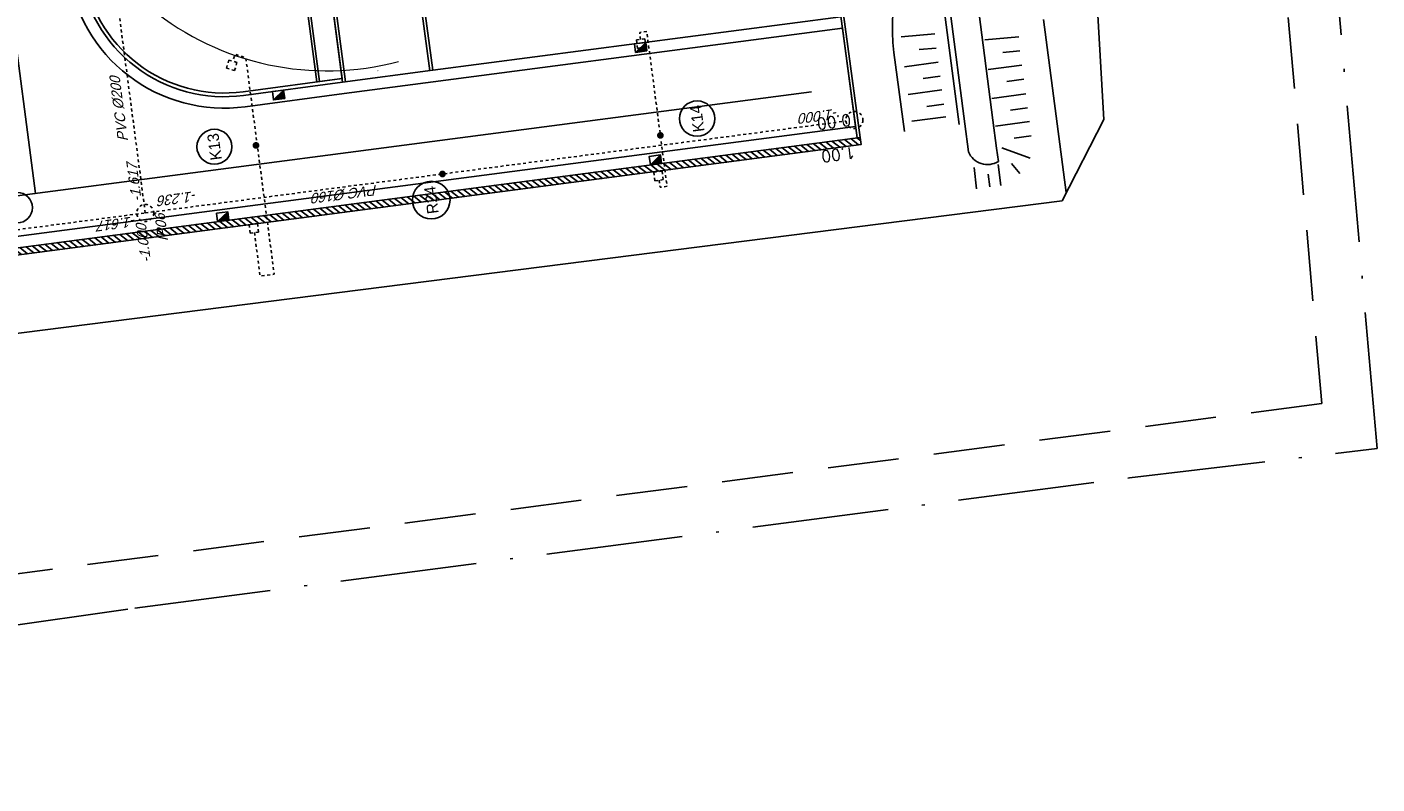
# Model space of a CAD drawing. Header units: metres. Extents: x 118052 to 118564, y 454784 to 455719.
# Tile 11 of 160: x 118256 to 118304, y 455148 to 455175. Entities that reach past the tile are written whole.
import ezdxf
from ezdxf.enums import TextEntityAlignment as Align

# ---------------------------------------------------------------- set-up
doc = ezdxf.new("R2010")
doc.units = ezdxf.units.M
doc.header["$LTSCALE"] = 0.5
doc.header["$PDMODE"] = 3
doc.header["$PDSIZE"] = 0.25
for name, pattern in [('ACAD_ISO10W100', [18, 12, -3, 0, -3]), ('DASHED2', [0.375, 0.25, -0.125]), ('Tauw_L_Center2', [6.499, 4, -0.833, 0.833, -0.833])]:
    doc.linetypes.add(name, pattern=pattern)
for name, color, linetype in [('_damwand', 1, 'Continuous'), ('_molgoot', 7, 'Continuous'), ('_ob10', 7, 'Continuous'), ('_straatkolk', 7, 'Continuous'), ('_tb13', 7, 'Continuous'), ('_verharding', 7, 'Continuous'), ('BHV plan', 7, 'Continuous'), ('BL00_WERKGRENS', 5, 'DASHED2'), ('Grens', 1, 'ACAD_ISO10W100'), ('Koningsstal VIEUWPORT', 254, 'Continuous'), ('OL24_TALUD', 252, 'Continuous'), ('OL55_HAAG', 86, 'Continuous'), ('ZU_N_-_AL999---LK_pvc125_sdr34__20_^200~M_-----', 7, 'Continuous'), ('ZU_N_-_AL999---LR_pvc160_sdr34__18_^200~-_-----', 7, 'Continuous'), ('ZU_N_-_AL999---LR_pvc160_sdr34__20_^200~M_-----', 7, 'Continuous'), ('ZU_N_-_AL999---LR_pvc200_sdr34__18_^200~-_-----', 7, 'Continuous'), ('ZU_N_-_AL999---LR_pvc200_sdr34__18_^200~N_-----', 7, 'Continuous'), ('ZU_N_-_AL999---SYM_HWAINSPECTIEPUT__18_^200~-_-----', 7, 'Continuous'), ('ZU_N_-_DX1AMA--_maatvoering_BGRN_18_^200~-_-----', 7, 'Continuous'), ('ZU_N_-_EL999---LK_pvc125_sdr34~H_-----', 2, 'Tauw_L_Center2'), ('ZU_N_-_EL999---LR_pvc160_sdr34~H_-----', 2, 'Tauw_L_Center2'), ('ZU_N_-_EL999---LR_pvc200_sdr34~H_-----', 2, 'Tauw_L_Center2'), ('ZU_N_-_EL999---SYM_HWAINSPECTIEPUT~-_002--', 2, 'Tauw_L_Center2'), ('ZU_N_-_EL999---SYM_STRAATKOLK~-_----c', 7, 'Tauw_L_Center2'), ('ZU_N_-_ML999---LK_pvc125_sdr34__20_^200~M_-----', 7, 'Continuous'), ('ZU_N_-_ML999---LR_pvc160_sdr34__20_^200~M_-----', 7, 'Continuous'), ('ZU_N_-_ML999---LR_pvc200_sdr34__20_^200~M_-----', 7, 'Continuous'), ('ZU_N_A_EV02----_kant molgoot ov betonstraatsteen~k_161--', 161, 'Continuous')]:
    doc.layers.add(name, color=color, linetype=linetype)
doc.layers.add('_hekwerk', color=7, linetype='Continuous', lineweight=50)
doc.styles.add('200 ROMANS 2 MM KONINGSSTAL', font='romans.shx', dxfattribs={"height": 0.4})
doc.styles.add('TAUW-ISOCP', font='tcb_isocp.shx')
doc.styles.add('tcb_isocp', font='tcb_isocp.shx')
doc.dimstyles.new('tzu18-dot_^200', dxfattribs={"dimscale": 200, "dimtxt": 1.8, "dimasz": 3, "dimexe": 2, "dimexo": 0, "dimgap": 0.5, "dimtad": 1, "dimdec": 0, "dimzin": 0, "dimdsep": 46, "dimtxsty": 'TAUW-ISOCP', "dimblk": 'DOTSMALL', "dimcen": 2, "dimdle": 1.5, "dimclre": 8, "dimadec": 0, "dimazin": 0, "dimtp": 1, "dimtm": 1, "dimtfac": 1, "dimtix": 1, "dimtmove": 1, "dimatfit": 3, "dimldrblk": 'DOTSMALL', "dimfxl": 1, "dimtvp": 0.5, "dimtolj": 1, "dimtzin": 0, "dimlwd": -1, "dimlwe": 5, "dimarcsym": 0})

# ---------------------------------------------------------------- blocks, each defined once
blk = doc.blocks.new('*U9')
at = {"layer": '_straatkolk'}
blk.add_hatch(color=256, dxfattribs=at).paths.add_polyline_path([(0.2, -0.15), (0.2, 0.15), (-0.2, -0.15)])
blk.add_lwpolyline([(0.2, -0.15), (0.2, 0.15), (-0.2, 0.15), (-0.2, -0.15)], close=True, dxfattribs=at)
blk.add_lwpolyline([(-0.2, -0.15), (0.2, 0.15)], dxfattribs=at)
blk = doc.blocks.new('talud')
at = {"layer": 'OL24_TALUD'}
for p, q in [((0.264, 1.197), (0.264, 0)), ((-0.236, 0.603), (-0.236, 0))]:
    blk.add_line(p, q, dxfattribs=at)
blk = doc.blocks.new('*D164')
at = {"layer": 'Defpoints', "color": 0, "transparency": 16777216}
for p in [(-284624, -1209), (-277829, -8340)]:
    blk.add_point(p, dxfattribs=at)
at = {"layer": 'ZU_N_-_DX1AMA--_maatvoering_BGRN_18_^200~-_-----', "transparency": 16777216}
blk.add_line((-284028, -1834), (-284326, -1522), dxfattribs=at)
at = {"layer": 'ZU_N_-_DX1AMA--_maatvoering_BGRN_18_^200~-_-----', "color": 8, "lineweight": 5, "transparency": 16777216}
blk.add_arc((-277829, -8340), 9850, 133.6176, 187.4163, dxfattribs=at)
at = {"layer": 'ZU_N_-_DX1AMA--_maatvoering_BGRN_18_^200~-_-----', "transparency": 16777216}
blk.add_solid([(-284378, -1571), (-284274, -1472), (-284624, -1209)], dxfattribs=at)
at = {"layer": 'ZU_N_-_DX1AMA--_maatvoering_BGRN_18_^200~-_-----', "transparency": 16777216, "insert": (-283384, -2511), "char_height": 360, "attachment_point": 5, "rotation": 133.6176, "style": 'TAUW-ISOCP'}
blk.add_mtext('\\A1;R9850', dxfattribs=at)
blk = doc.blocks.new('_DotSmall')
at = {"color": 0, "linetype": 'ByBlock', "const_width": 0.5}
blk.add_lwpolyline([(-0.0625, 0, 1), (0.0625, 0, 1)], format="xyb", close=True, dxfattribs=at)
blk = doc.blocks.new('Leidingen')
at = {"layer": 'ZU_N_-_EL999---LK_pvc125_sdr34~H_-----', "flags": 128}
for points in [[(-292918.2, -3790.6), (-294468.2, -3790.6), (-294468.2, -4290.6), (-286762.2, -4290.6), (-286601.3, -3924.6), (-286830.2, -3824)], [(-292941.9, -18169.8), (-293191.9, -18169.8), (-293191.9, -18419.8), (-291732.1, -18419.8)], [(-287935.4, -18169.8), (-287685.4, -18169.8), (-287685.4, -18419.8), (-291732.1, -18419.8)]]:
    blk.add_lwpolyline(points, dxfattribs=at)
at = {"layer": 'ZU_N_-_EL999---LR_pvc160_sdr34~H_-----'}
blk.add_lwpolyline([(-291732.1, -65.1), (-291732.1, -24968.1)], dxfattribs=at)
at = {"layer": 'ZU_N_-_EL999---LR_pvc200_sdr34~H_-----'}
for points in [[(-291732.1, 37366.4), (-291732.1, -65.1)], [(-291732.1, -65.1), (-261618.1, -65.1)]]:
    blk.add_lwpolyline(points, dxfattribs=at)
at = {"layer": 'ZU_N_-_EL999---SYM_HWAINSPECTIEPUT~-_002--', "lineweight": -3}
for centre in [(-291732.1, -65.1), (-291732.1, -25268.1)]:
    blk.add_circle(centre, 300, dxfattribs=at)
at = {"layer": 'ZU_N_-_EL999---SYM_STRAATKOLK~-_----c', "lineweight": -3}
for points in [[(-292618.2, -3940.6), (-292918.2, -3940.6), (-292918.2, -3640.6), (-292618.2, -3640.6)], [(-286890.6, -3961.3), (-287165.2, -3840.5), (-287044.4, -3565.9), (-286769.8, -3686.7)], [(-292941.9, -18319.8), (-292641.9, -18319.8), (-292641.9, -18019.8), (-292941.9, -18019.8)], [(-287935.4, -18319.8), (-288235.4, -18319.8), (-288235.4, -18019.8), (-287935.4, -18019.8)]]:
    blk.add_lwpolyline(points, close=True, dxfattribs=at)
at = {"layer": 'ZU_N_-_ML999---LK_pvc125_sdr34__20_^200~M_-----', "flags": 128}
for points in [[(-289878.4, -4244.9, 0, 0, 0), (-289890, -4364.3, 0, 91.8, 0), (-289889.1, -4355.2, 91.8, 169.7, 0), (-289886.6, -4329.4, 169.7, 221.7, 0), (-289882.8, -4290.6, 221.7, 240, 0), (-289878.4, -4244.9, 240, 221.7, 0), (-289874, -4199.2, 221.7, 169.7, 0), (-289870.3, -4160.4, 169.7, 91.8, 0), (-289867.8, -4134.5, 91.8, 0, 0), (-289866.9, -4125.4, 0, 0, 0), (-289878.4, -4244.9, 0, 0, 0), (-289797.1, -3401.7, 0, 0, 0)], [(-291382, -18419.8, 0, 0, 0), (-291417.2, -18305.1, 0, 91.8, 0), (-291414.6, -18313.9, 91.8, 169.7, 0), (-291406.9, -18338.7, 169.7, 221.7, 0), (-291395.5, -18375.9, 221.7, 240, 0), (-291382, -18419.8, 240, 221.7, 0), (-291368.6, -18463.7, 221.7, 169.7, 0), (-291357.1, -18501, 169.7, 91.8, 0), (-291349.5, -18525.8, 91.8, 0, 0), (-291346.8, -18534.5, 0, 0, 0), (-291382, -18419.8, 0, 0, 0), (-291147.3, -19184.5, 0, 0, 0)]]:
    blk.add_lwpolyline(points, format="xyseb", dxfattribs=at)
at = {"layer": 'ZU_N_-_ML999---LK_pvc125_sdr34__20_^200~M_-----'}
for centre, radius in [((-289737.8, -2787.8), 616.8), ((-290964.4, -19780.4), 623.4)]:
    blk.add_circle(centre, radius, dxfattribs=at)
at = {"layer": 'ZU_N_-_ML999---LR_pvc160_sdr34__20_^200~M_-----', "flags": 128}
blk.add_lwpolyline([(-291732.1, -10628.9, 0, 0, 0), (-291629, -10690.3, 0, 91.8, 0), (-291636.8, -10685.6, 91.8, 169.7, 0), (-291659.2, -10672.3, 169.7, 221.7, 0), (-291692.7, -10652.4, 221.7, 240, 0), (-291732.1, -10628.9, 240, 221.7, 0), (-291771.6, -10605.4, 221.7, 169.7, 0), (-291805, -10585.5, 169.7, 91.8, 0), (-291827.4, -10572.2, 91.8, 0, 0), (-291835.2, -10567.6, 0, 0, 0), (-291732.1, -10628.9, 0, 0, 0), (-292023.8, -10455.3, 0, 0, 0)], format="xyseb", dxfattribs=at)
at = {"layer": 'ZU_N_-_ML999---LR_pvc160_sdr34__20_^200~M_-----'}
blk.add_circle((-292593.4, -10116.4), 662.8, dxfattribs=at)
at = {"layer": 'ZU_N_-_ML999---LR_pvc200_sdr34__20_^200~M_-----'}
blk.add_circle((-290960.2, 4383), 537.3, dxfattribs=at)
at = {"layer": 'ZU_N_A_EV02----_kant molgoot ov betonstraatsteen~k_161--'}
blk.add_arc((-277829.4, -8839.8), 10000, 179.99966, 180, dxfattribs=at)
at = {"layer": 'ZU_N_-_AL999---LK_pvc125_sdr34__20_^200~M_-----', "style": 'tcb_isocp'}
for s, p in [('K13', (-289737.8, -2787.8)), ('K14', (-290964.4, -19780.4))]:
    blk.add_text(s, height=400, rotation=360, dxfattribs=at).set_placement(p, align=Align.MIDDLE)
at = {"layer": 'ZU_N_-_AL999---LR_pvc160_sdr34__18_^200~-_-----', "style": 'tcb_isocp', "oblique": 20.00024}
blk.add_text('PVC %%129160', height=360, rotation=90, dxfattribs=at).set_placement((-291809.1, -8292.2))
at = {"layer": 'ZU_N_-_AL999---LR_pvc160_sdr34__20_^200~M_-----', "style": 'tcb_isocp'}
blk.add_text('R24', height=400, dxfattribs=at).set_placement((-292593.4, -10116.4), align=Align.MIDDLE)
at = {"layer": 'ZU_N_-_AL999---LR_pvc200_sdr34__18_^200~-_-----', "style": 'tcb_isocp', "oblique": 20.00024}
blk.add_text('PVC %%129200', height=360, dxfattribs=at).set_placement((-289142, 201.9))
at = {"layer": 'ZU_N_-_AL999---LR_pvc200_sdr34__18_^200~N_-----', "style": 'tcb_isocp', "oblique": 20.00024}
for s, p in [('-1.617', (-291799.7, 278.5)), ('-1.236', (-291198.1, -1956.2)), ('-1.000', (-291254.8, -24738.2))]:
    blk.add_text(s, height=360, rotation=90, dxfattribs=at).set_placement(p)
for s, p in [('-1.000', (-293476.2, -40.9)), ('-1.617', (-291304, 3.3))]:
    blk.add_text(s, height=360, dxfattribs=at).set_placement(p)
at = {"layer": 'ZU_N_-_AL999---SYM_HWAINSPECTIEPUT__18_^200~-_-----', "style": 'tcb_isocp', "oblique": 20.00024}
blk.add_text('IP06', height=360, rotation=359.98369, dxfattribs=at).set_placement((-292823.1, -742.1))
at = {"layer": 'ZU_N_-_DX1AMA--_maatvoering_BGRN_18_^200~-_-----'}
dim = blk.add_radius_dim(center=(-277829.4, -8339.8), mpoint=(-284624.3, -1208.8), dimstyle='tzu18-dot_^200', override={"dimasz": 2.16, "dimexe": 0, "dimgap": 0.6, "dimtad": 0, "dimcen": 0.1, "dimdle": 0, "dimclrd": 256, "dimclrt": 256, "dimadec": 2, "dimtm": 0, "dimtofl": 0, "dimtmove": 0, "dimtvp": 0}, dxfattribs=at)
dim.commit()
dim.dimension.update_dxf_attribs({"geometry": '*D164', "text_midpoint": (-283383.8, -2510.7), "dimtype": 164})

msp = doc.modelspace()

# ---------------------------------------------------------------- hatches: boundary and pattern name
at = {"layer": '_damwand'}
h = msp.add_hatch(dxfattribs=at)
h.set_pattern_fill('ANSI31', color=256, scale=0.05, style=0)
h.set_pattern_definition([(141.6844, (118285.58443, 455214.332), (-0.09842383, -0.12455646), [])])
h.paths.add_polyline_path([(118285.555, 455170.759), (118285.588, 455170.511), (118225.575, 455162.643), (118225.543, 455162.891)])

# ---------------------------------------------------------------- linework, layer by layer
msp.add_lwpolyline([(118267.357, 455172.702), (118270.527, 455173.118)])
at = {"layer": '_damwand', "color": 0}
msp.add_lwpolyline([(118285.555, 455170.759), (118285.588, 455170.511), (118225.575, 455162.643), (118225.543, 455162.891), (118285.555, 455170.759)], dxfattribs=at)
at = {"layer": '_hekwerk', "lineweight": -2}
msp.add_lwpolyline([(118271.822, 455327.372), (118271.786, 455334.587), (118269.558, 455347.086), (118266.916, 455360.435), (118264.179, 455377.589), (118261.905, 455395.088), (118155.656, 455382.243), (118160.288, 455306.62), (118162.379, 455281.874), (118167.107, 455249.728), (118171.917, 455216.499), (118172.227, 455212.736), (118173.912, 455200.03), (118178.156, 455171.751), (118179.927, 455159.531), (118195.458, 455159.382), (118211.563, 455159.423), (118222.611, 455159.64), (118292.649, 455168.53), (118294.119, 455171.383), (118292.823, 455193.84), (118292.216, 455198.358)], dxfattribs=at)
at = {"layer": '_molgoot'}
msp.add_lwpolyline([(118245.523, 455234.588), (118248.05, 455215.122), (118251.281, 455190.163), (118252.988, 455177.341, -0.413819), (118246.552, 455168.919), (118231.803, 455166.936, -0.203716), (118226.245, 455168.79), (118222.637, 455168.317), (118221.961, 455173.467), (118217.687, 455172.886), (118216.411, 455171.669), (118213.89, 455169.393), (118214.831, 455161.89), (118285.393, 455171.141), (118284.928, 455174.603), (118267.41, 455172.306), (118263.933, 455171.838, -0.41585), (118257.711, 455176.613), (118257.711, 455176.613), (118255.403, 455194.261, -0.429886), (118263.941, 455204.849), (118263.941, 455204.849), (118290.99, 455208.395), (118291.093, 455207.623)], format="xyb", dxfattribs=at)
at = {"layer": '_ob10'}
for points in [[(118289.254, 455207.764), (118283.185, 455206.968), (118284.498, 455196.98), (118284.795, 455197.019), (118286.985, 455180.393), (118269.76, 455178.077), (118270.428, 455173.105)], [(118289.267, 455207.665), (118283.297, 455206.882), (118284.584, 455197.093), (118284.881, 455197.132), (118287.097, 455180.307), (118269.872, 455177.991), (118270.527, 455173.118)], [(118267.456, 455172.715), (118266.484, 455180.125)], [(118285.447, 455170.745), (118284.213, 455179.919)], [(118285.546, 455170.758), (118284.312, 455179.932)], [(118267.356, 455172.702), (118266.512, 455179.145), (118265.718, 455179.041)], [(118266.447, 455172.714), (118265.606, 455179.128)], [(118266.546, 455172.727), (118265.718, 455179.041)]]:
    msp.add_lwpolyline(points, dxfattribs=at)
at = {"layer": '_tb13'}
for points in [[(118264.106, 455203.613), (118263.993, 455204.452, 0.43057), (118255.799, 455194.314), (118258.108, 455176.664), (118258.108, 455176.664, 0.41585), (118263.88, 455172.235), (118267.357, 455172.702)], [(118263.977, 455203.596), (118263.881, 455204.312, 0.426457), (118255.928, 455194.331), (118258.237, 455176.681), (118258.237, 455176.681, 0.41585), (118263.862, 455172.364), (118267.34, 455172.831)]]:
    msp.add_lwpolyline(points, format="xyb", dxfattribs=at)
at = {"layer": '_verharding'}
msp.add_lwpolyline([(118270.527, 455173.118), (118284.874, 455174.999)], dxfattribs=at)
at = {"layer": 'BHV plan', "color": 2, "linetype": 'Continuous'}
for p, q in [((118256.564, 455168.784), (118230.082, 455370.759)), ((118283.844, 455172.361), (118218.916, 455163.848))]:
    msp.add_line(p, q, dxfattribs=at)
at = {"layer": 'BL00_WERKGRENS', "color": 0, "ltscale": 20}
msp.add_lwpolyline([(118294.117, 455236.368), (118295.374, 455223.355), (118295.374, 455223.355), (118295.374, 455223.355), (118295.374, 455223.355), (118296.273, 455214.231), (118296.273, 455214.231), (118290.481, 455213.43), (118291.16, 455208.619), (118296.86, 455209.365), (118296.86, 455209.365), (118297.663, 455203.402), (118297.932, 455201.412), (118298.98, 455193.652), (118301.776, 455161.403), (118218.166, 455150.484), (118200.279, 455149.825), (118175.355, 455151.755), (118174.266, 455158.784), (118166.041, 455211.92), (118154.653, 455285.486)], dxfattribs=at)
at = {"layer": 'Grens', "color": 0, "ltscale": 0.8}
msp.add_lwpolyline([(118151.61, 455337.106), (118154.852, 455285.508), (118175.843, 455149.912), (118200.242, 455148.022), (118218.316, 455148.688), (118255.06, 455153.495), (118260.058, 455154.209), (118295.016, 455158.783), (118303.72, 455159.82), (118300.77, 455193.851), (118299.452, 455203.636), (118297.465, 455203.375), (118296.686, 455209.141), (118296.051, 455214.404), (118295.183, 455223.332), (118297.129, 455223.573), (118295.905, 455236.571), (118293.32, 455256.334), (118287.853, 455288.525), (118283.197, 455313.669), (118281.487, 455316.075), (118280.197, 455323.406), (118280.197, 455323.406), (118279.497, 455328.397)], dxfattribs=at)
at = {"layer": 'OL24_TALUD'}
for p, q in [((118292.796, 455168.816), (118291.998, 455174.905)), ((118287.371, 455171.331), (118288.558, 455171.487))]:
    msp.add_line(p, q, dxfattribs=at)
for points in [[(118287.113, 455170.964), (118286.737, 455173.742, -0.200014), (118288.198, 455178.974), (118288.473, 455179.411), (118288.604, 455179.768), (118288.665, 455180.153), (118288.655, 455180.511), (118288.542, 455181.377), (118287.1, 455192.38, -0.414209), (118291.407, 455197.987), (118291.989, 455198.064)], [(118289.032, 455171.215), (118288.51, 455175.262, -0.083519), (118288.47, 455176.365, -0.089897), (118289.424, 455178.104), (118289.827, 455178.746), (118290.063, 455179.389), (118290.168, 455180.057), (118290.152, 455180.63), (118290.03, 455181.571), (118289.586, 455184.955)], [(118289.693, 455175.456), (118290.22, 455171.369), (118290.349, 455170.378), (118290.41, 455169.914, -0.458419), (118289.358, 455170.25), (118289.228, 455171.241), (118288.706, 455175.288, -0.083519)]]:
    msp.add_lwpolyline(points, format="xyb", dxfattribs=at)
for points in [[(118291.525, 455170.03), (118290.529, 455170.398)], [(118289.557, 455169.699), (118289.644, 455168.955)], [(118290.408, 455169.811), (118290.495, 455169.067)], [(118290.875, 455169.837), (118291.163, 455169.484)], [(118290.052, 455169.468), (118290.113, 455169.017)]]:
    msp.add_lwpolyline(points, dxfattribs=at)
at = {"layer": 'OL55_HAAG'}
msp.add_lwpolyline([(118267.34, 455172.831), (118266.512, 455179.145), (118265.718, 455179.041), (118266.547, 455172.725)], close=True, dxfattribs=at)

# ---------------------------------------------------------------- block references
at = {"layer": '_molgoot', "rotation": 7.457617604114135}
for p in [(118277.837, 455173.925), (118265.107, 455172.249), (118278.355, 455169.967), (118263.143, 455167.972)]:
    msp.add_blockref('*U9', p, dxfattribs=at)
at = {"layer": 'Koningsstal VIEUWPORT', "color": 6, "xscale": 0.0009975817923, "yscale": 0.0009975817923, "zscale": 0.0009975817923, "rotation": 97.46987594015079}
msp.add_blockref('Leidingen', (118222.52, 455456.651), dxfattribs=at)
at = {"layer": 'OL24_TALUD', "color": 1}
for p, rotation in [((118288.204, 455174.132), 94.86788397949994), ((118291.146, 455174.034), 94.86788397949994), ((118288.332, 455173.141), 97.71754922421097), ((118291.274, 455173.042), 97.71754922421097), ((118288.46, 455172.165), 97.71754922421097), ((118291.407, 455172.031), 97.71754922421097), ((118291.535, 455171.051), 97.71754922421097)]:
    msp.add_blockref('talud', p, dxfattribs=dict(at, rotation=rotation))

# ---------------------------------------------------------------- texts
at = {"layer": 'OL24_TALUD', "color": 7, "char_height": 0.4, "attachment_point": 1, "rotation": 187.4699, "style": '200 ROMANS 2 MM KONINGSSTAL'}
for s, insert in [('0.00', (118285.252, 455171.184)), ('1.00', (118285.403, 455170.034))]:
    msp.add_mtext_dynamic_manual_height_columns(s, width=1.43517, gutter_width=1, heights=[0], dxfattribs=dict(at, insert=insert))

doc.saveas('drawing.dxf')
